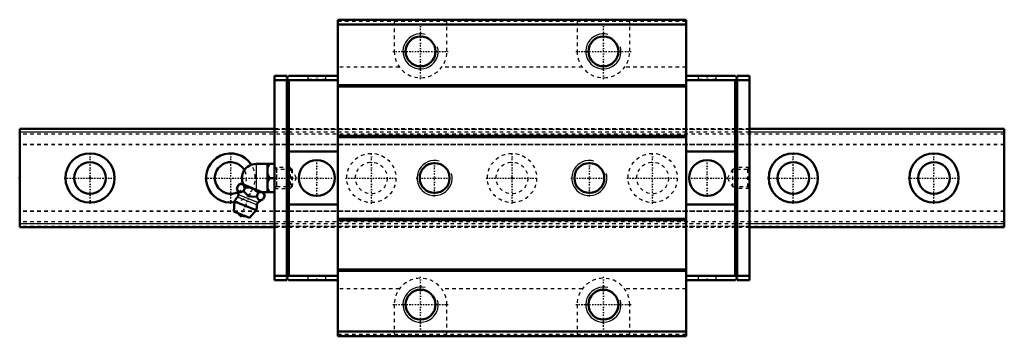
# Model space of a CAD drawing. Header units: millimetres. Extents: x -20 to 260, y -45 to 45.
import ezdxf

# ---------------------------------------------------------------- set-up
doc = ezdxf.new("R2010")
doc.units = ezdxf.units.MM
doc.linetypes.add('Center', pattern=[1.5, 0.45, -0.5, 0.05, -0.5])
doc.linetypes.add('Dashed', pattern=[2, 1, -1])
for name, color, linetype, lineweight in [('2d ConnectionPoints', 7, 'Continuous', 50), ('AM_0', 7, 'Continuous', 50), ('AM_4', 3, 'Continuous', 25), ('AM_5', 3, 'Continuous', 25), ('AM_7', 7, 'Center', 25), ('AM_9', 6, 'Dashed', 25)]:
    doc.layers.add(name, color=color, linetype=linetype, lineweight=lineweight)

# ---------------------------------------------------------------- blocks, each defined once
blk = doc.blocks.new('1_SRG_B_M6F_grease_nipple_joint_0_in_SRG30XLC1SS280LPG200BM6F7250001_4')
at = {"layer": 'AM_0'}
for p, q in [((47.2, 4), (52.5, 4)), ((50.5, 4), (50.5, -4)), ((51, 0), (52.5, 0)), ((41.78, -3), (42.21, -1.93)), ((42.99, -1.6), (42.21, -1.93)), ((49.38, -4.18), (42.99, -1.6)), ((43.65, -3.76), (44.08, -2.69)), ((47.4, -5.27), (47.83, -4.2)), ((48.92, -4), (52.5, -4)), ((49.27, -6.03), (49.71, -4.96)), ((49.71, -4.96), (49.38, -4.18)), ((41.1, -6.67), (40.9, -9.49)), ((47.22, -9.14), (41.1, -6.67)), ((45.39, -11.31), (40.9, -9.49)), ((45.39, -11.31), (47.22, -9.14))]:
    blk.add_line(p, q, dxfattribs=at)
for points in [[(51, 4), (50.71, 3.44), (50.5, 2.85)], [(50.5, 1.15), (50.56, 0.96), (51, 0)], [(51, 0), (50.71, -0.56), (50.5, -1.15)], [(44.08, -2.69), (43.82, -2.21), (43.46, -1.86), (43.16, -1.76), (42.81, -1.75), (42.21, -1.93)], [(47.83, -4.2), (47.43, -3.79), (46.99, -3.42), (46.47, -3.09), (45.89, -2.85), (45.29, -2.71), (44.67, -2.67), (44.08, -2.69)], [(41.78, -3), (41.96, -3.4), (42.18, -3.74), (42.37, -3.91), (42.59, -4), (42.84, -4.01), (43.1, -3.96), (43.65, -3.76)], [(43.65, -3.76), (44.08, -4.23), (44.5, -4.62), (44.97, -4.95), (45.4, -5.15), (45.86, -5.26), (46.63, -5.32), (47.4, -5.27)], [(47.4, -5.27), (47.58, -5.67), (47.8, -6.01), (47.99, -6.18), (48.21, -6.27), (48.46, -6.29), (48.72, -6.24), (49.27, -6.03)], [(49.71, -4.96), (49.45, -4.48), (49.09, -4.14), (48.78, -4.03), (48.43, -4.03), (47.83, -4.2)], [(50.5, -2.85), (50.56, -3.04), (51, -4)]]:
    blk.add_lwpolyline(points, dxfattribs=at)
for centre, radius, start, end in [((47.2, 0), 4, 90, 207.9876), ((44.16, -7.9), 3.3, 131.9787, 158), ((36.23, -5.29), 6, 4.8448, 22.4564), ((41.42, -4.86), 0.8, 311.9787, 4.8448), ((44.16, -7.9), 3.3, 338, 4.0213), ((48.25, -7.62), 0.8, 131.1552, 184.0213), ((51.67, -11.53), 6, 113.5201, 131.1552), ((43.69, -9.07), 1.82, 210.1342, 285.8658)]:
    blk.add_arc(centre, radius, start, end, dxfattribs=at)
at = {"layer": 'AM_4'}
for p, q in [((47.2, 4), (47.2, -3.3)), ((47.45, -7.67), (41.95, -5.45)), ((47.72, -7.01), (42.21, -4.79))]:
    blk.add_line(p, q, dxfattribs=at)
at = {"layer": 'AM_5', "linetype": 'Dashed'}
for p, q in [((52.5, 3), (53.04, 2.39)), ((53.04, 3), (53.04, -3)), ((52.5, -3), (53.04, -2.39))]:
    blk.add_line(p, q, dxfattribs=at)
at = {"layer": 'AM_7'}
blk.add_line((42.84, -11.15), (46.34, -2.5), dxfattribs=at)
at = {"layer": 'AM_9'}
for p, q in [((56.89, 3), (52.5, 3)), ((57.5, 2.39), (56.89, 3)), ((56.89, 3), (56.89, -3)), ((57.5, 2.39), (57.5, -2.39)), ((56.89, -3), (57.5, -2.39)), ((52.5, -3), (56.89, -3))]:
    blk.add_line(p, q, dxfattribs=at)
blk = doc.blocks.new('2_SRG30XLCSSB_M6F1_Slide25_65_0_in_SRG30XLC1SS280LPG200BM6F7250001_4')
at = {"layer": 'AM_0'}
for p, q in [((70.5, 45), (70.5, -45)), ((169.5, 45), (70.5, 45)), ((169.5, 45), (169.5, -45)), ((169.5, 43.6), (70.5, 43.6)), ((56, 29), (52.5, 29)), ((52.5, 29), (52.5, -29)), ((56, 29), (56, 28.5)), ((56, 28.5), (56.5, 29)), ((56.5, 27.8), (56, 28.3)), ((56, 28.3), (56, -28.3)), ((70.5, 29), (56.5, 29)), ((169.5, 29), (183.5, 29)), ((184, 28.5), (183.5, 29)), ((183.5, 27.8), (184, 28.3)), ((184, 29), (184, 28.5)), ((184, 29), (187.5, 29)), ((184, 28.3), (184, -28.3)), ((187.5, 29), (187.5, -29)), ((56, 27.8), (52.5, 27.8)), ((56.5, -27.8), (56.5, 27.8)), ((70.5, 27.8), (56.5, 27.8)), ((169.5, 26.4), (70.5, 26.4)), ((169.5, 26), (70.5, 26)), ((169.5, 27.8), (183.5, 27.8)), ((183.5, -27.8), (183.5, 27.8)), ((184, 27.8), (187.5, 27.8)), ((169.5, 12), (70.5, 12)), ((169.5, 11.6), (70.5, 11.6)), ((56.5, 7.5), (70.5, 7.5)), ((183.5, 7.5), (169.5, 7.5)), ((56.5, -7.5), (70.5, -7.5)), ((183.5, -7.5), (169.5, -7.5)), ((169.5, -11.6), (70.5, -11.6)), ((169.5, -12), (70.5, -12)), ((56, -27.8), (52.5, -27.8)), ((56, -28.3), (56.5, -27.8)), ((70.5, -27.8), (56.5, -27.8)), ((169.5, -26), (70.5, -26)), ((169.5, -26.4), (70.5, -26.4)), ((169.5, -27.8), (183.5, -27.8)), ((184, -28.3), (183.5, -27.8)), ((184, -27.8), (187.5, -27.8)), ((56, -29), (52.5, -29)), ((56.5, -29), (56, -28.5)), ((56, -28.5), (56, -29)), ((70.5, -29), (56.5, -29)), ((169.5, -29), (183.5, -29)), ((183.5, -29), (184, -28.5)), ((184, -28.5), (184, -29)), ((184, -29), (187.5, -29)), ((169.5, -43.6), (70.5, -43.6)), ((169.5, -45), (70.5, -45))]:
    blk.add_line(p, q, dxfattribs=at)
for centre, radius in [((94, 36), 4.25), ((146, 36), 4.25), ((64.5, 0), 5.1), ((98, 0), 4.25), ((142, 0), 4.25), ((175.5, 0), 5.1), ((94, -36), 4.25), ((146, -36), 4.25)]:
    blk.add_circle(centre, radius, dxfattribs=at)
at = {"layer": 'AM_5', "linetype": 'Dashed'}
for p, q in [((56.5, -3), (56.5, 3)), ((183.1, 2.46), (183.5, 3)), ((183.5, -3), (183.5, 3)), ((187.5, 3), (183.5, 3)), ((183.1, -2.46), (183.5, -3)), ((187.5, -3), (183.5, -3))]:
    blk.add_line(p, q, dxfattribs=at)
at = {"layer": 'AM_5'}
for centre in [(94, 36), (146, 36), (98, 0), (142, 0), (94, -36), (146, -36)]:
    blk.add_arc(centre, 5, 75, 15, dxfattribs=at)
at = {"layer": 'AM_7'}
for p, q in [((94, 28.12), (94, 43.87)), ((146, 28.12), (146, 43.87)), ((86.13, 36), (101.88, 36)), ((138.12, 36), (153.88, 36)), ((64.5, 29.05), (64.5, 27.95)), ((175.5, 29.05), (175.5, 27.95)), ((64.5, -5.35), (64.5, 5.36)), ((98, -5.25), (98, 5.25)), ((142, -5.25), (142, 5.25)), ((175.5, -5.35), (175.5, 5.36)), ((59.15, 0), (69.86, 0)), ((92.75, 0), (103.25, 0)), ((136.75, 0), (147.25, 0)), ((170.15, 0), (180.85, 0)), ((180.97, 0), (187.81, 0)), ((64.5, -29.05), (64.5, -27.95)), ((175.5, -29.05), (175.5, -27.95)), ((94, -43.87), (94, -28.12)), ((146, -43.87), (146, -28.12)), ((86.13, -36), (101.88, -36)), ((138.12, -36), (153.88, -36))]:
    blk.add_line(p, q, dxfattribs=at)
at = {"layer": 'AM_9'}
for p, q in [((169.5, 44.5), (70.5, 44.5)), ((86.5, 44.5), (86.5, 36)), ((101.5, 36), (101.5, 44.5)), ((138.5, 44.5), (138.5, 36)), ((153.5, 36), (153.5, 44.5)), ((88, 31.5), (70.5, 31.5)), ((140, 31.5), (100, 31.5)), ((169.5, 31.5), (152, 31.5)), ((61.9, 29), (61.9, 28)), ((67.1, 28), (61.9, 28)), ((67.1, 28), (67.1, 29)), ((172.9, 29), (172.9, 28)), ((178.1, 28), (172.9, 28)), ((178.1, 28), (178.1, 29)), ((56.5, 27.8), (56, 27.8)), ((183.5, 27.8), (184, 27.8)), ((187.5, 14), (52.5, 14)), ((187.5, 13.75), (52.5, 13.75)), ((187.5, 13), (52.5, 13)), ((187.5, 9.49), (52.5, 9.49)), ((187.5, 9.48), (52.5, 9.48)), ((187.5, 9.4), (52.5, 9.4)), ((53.04, 2.46), (52.5, 3)), ((187.5, 3), (186.96, 2.46)), ((57.3, 2.46), (53.04, 2.46)), ((53.04, 2.46), (53.04, -2.46)), ((58.72, 0), (57.3, 2.46)), ((57.3, 2.46), (57.3, -2.46)), ((57.3, -2.46), (58.72, 0)), ((182.7, 2.46), (181.28, 0)), ((181.28, 0), (182.7, -2.46)), ((186.96, 2.46), (182.7, 2.46)), ((182.7, 2.46), (182.7, -2.46)), ((186.96, 2.46), (186.96, -2.46)), ((52.5, -3), (53.04, -2.46)), ((53.04, -2.46), (57.3, -2.46)), ((182.7, -2.46), (186.96, -2.46)), ((186.96, -2.46), (187.5, -3)), ((187.5, -9.4), (52.5, -9.4)), ((187.5, -9.48), (52.5, -9.48)), ((187.5, -9.49), (52.5, -9.49)), ((187.5, -13), (52.5, -13)), ((187.5, -13.75), (52.5, -13.75)), ((52.5, -14), (187.5, -14)), ((56.5, -27.8), (56, -27.8)), ((67.1, -28), (61.9, -28)), ((61.9, -28), (61.9, -29)), ((67.1, -29), (67.1, -28)), ((178.1, -28), (172.9, -28)), ((172.9, -28), (172.9, -29)), ((178.1, -29), (178.1, -28)), ((183.5, -27.8), (184, -27.8)), ((88, -31.5), (70.5, -31.5)), ((140, -31.5), (100, -31.5)), ((169.5, -31.5), (152, -31.5)), ((86.5, -36), (86.5, -44.5)), ((101.5, -44.5), (101.5, -36)), ((138.5, -36), (138.5, -44.5)), ((153.5, -44.5), (153.5, -36)), ((169.5, -44.5), (70.5, -44.5))]:
    blk.add_line(p, q, dxfattribs=at)
for centre, start, end in [((94, 36), 180, 0), ((146, 36), 180, 360), ((94, -36), 0, 180), ((146, -36), 0, 180)]:
    blk.add_arc(centre, 7.5, start, end, dxfattribs=at)
blk = doc.blocks.new('3_SRG30XLC28020_Track_0_in_SRG30XLC1SS280LPG200BM6F7250001_4')
at = {"layer": 'AM_0'}
for p, q in [((52.5, 14), (-20, 14)), ((-20, 14), (-20, -14)), ((260, 14), (187.5, 14)), ((260, 14), (260, -14)), ((-20, -14), (52.5, -14)), ((187.5, -14), (260, -14))]:
    blk.add_line(p, q, dxfattribs=at)
for centre, radius in [((0, 0), 7), ((200, 0), 7), ((240, 0), 7), ((0, 0), 4.5), ((200, 0), 4.5), ((240, 0), 4.5)]:
    blk.add_circle(centre, radius, dxfattribs=at)
for radius, start, end in [(7, 32.6835, 278.8781), (4.5, 30.0503, 297.6639)]:
    blk.add_arc((40, 0), radius, start, end, dxfattribs=at)
at = {"layer": 'AM_4'}
for p, q in [((52.5, 13), (-20, 13)), ((260, 13), (187.5, 13)), ((52.5, -13), (-20, -13)), ((260, -13), (187.5, -13))]:
    blk.add_line(p, q, dxfattribs=at)
at = {"layer": 'AM_7'}
for p, q in [((0, -7.35), (0, 7.35)), ((40, -7.35), (40, 7.35)), ((80, -7.35), (80, 7.35)), ((120, -7.35), (120, 7.35)), ((160, -7.35), (160, 7.35)), ((200, -7.35), (200, 7.35)), ((240, -7.35), (240, 7.35)), ((-7.35, 0), (7.35, 0)), ((32.65, 0), (59.03, 0)), ((72.65, 0), (87.35, 0)), ((112.65, 0), (127.35, 0)), ((152.65, 0), (167.35, 0)), ((192.65, 0), (207.35, 0)), ((232.65, 0), (247.35, 0))]:
    blk.add_line(p, q, dxfattribs=at)
at = {"layer": 'AM_9'}
for p, q in [((187.5, 14), (52.5, 14)), ((260, 13.75), (-20, 13.75)), ((260, 12.5), (-20, 12.5)), ((187.5, 13), (52.5, 13)), ((260, 9.49), (-20, 9.49)), ((260, 9.48), (-20, 9.48)), ((260, 9.4), (-20, 9.4)), ((260, -9.4), (-20, -9.4)), ((260, -9.48), (-20, -9.48)), ((260, -9.49), (-20, -9.49)), ((260, -12.5), (-20, -12.5)), ((260, -13.75), (-20, -13.75)), ((187.5, -13), (52.5, -13)), ((52.5, -14), (187.5, -14))]:
    blk.add_line(p, q, dxfattribs=at)
for centre, radius in [((80, 0), 7), ((120, 0), 7), ((160, 0), 7), ((80, 0), 4.5), ((120, 0), 4.5), ((160, 0), 4.5)]:
    blk.add_circle(centre, radius, dxfattribs=at)
for radius, start, end in [(7, 278.8781, 32.6835), (4.5, 297.6639, 30.0503)]:
    blk.add_arc((40, 0), radius, start, end, dxfattribs=at)

msp = doc.modelspace()

# ---------------------------------------------------------------- linework, layer by layer
at = {"layer": '2d ConnectionPoints'}
for p in [(64.5, 29), (175.5, 29), (-20, 0), (0, 0), (0, 0), (52.5, 0), (120, 0), (187.5, 0), (64.5, -29), (175.5, -29)]:
    msp.add_point(p, dxfattribs=at)

# ---------------------------------------------------------------- block references
for name in ['2_SRG30XLCSSB_M6F1_Slide25_65_0_in_SRG30XLC1SS280LPG200BM6F7250001_4', '3_SRG30XLC28020_Track_0_in_SRG30XLC1SS280LPG200BM6F7250001_4', '1_SRG_B_M6F_grease_nipple_joint_0_in_SRG30XLC1SS280LPG200BM6F7250001_4']:
    msp.add_blockref(name, (0, 0))

doc.saveas('drawing.dxf')
